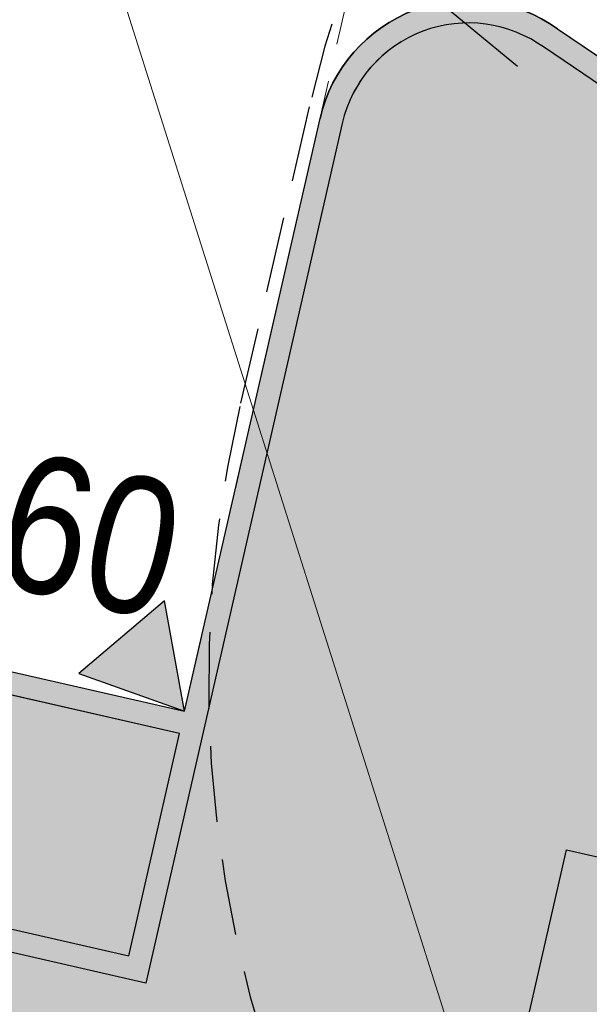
# Model space of a CAD drawing. Header units: metres. Extents: x 964 to 7125, y -212 to 9570.
# Tile 12 of 185: x 1671.64 to 1675.39, y 229.2 to 235.67. Entities that reach past the tile are written whole.
import ezdxf
from ezdxf import colors
from ezdxf.entities.mleader import LeaderData, LeaderLine
from ezdxf.enums import TextEntityAlignment as Align
from ezdxf.math import Vec2, Vec3

# ---------------------------------------------------------------- set-up
doc = ezdxf.new("R2010")
doc.units = ezdxf.units.M
for name, pattern in [('0', [0]), ('CIĄGłA', [0]), ('DASH', [0.75, 0.5, -0.25]), ('DASHED', [0.75, 0.5, -0.25]), ('HIDDEN', [0.375, 0.25, -0.125])]:
    doc.linetypes.add(name, pattern=pattern)
for name, color, linetype, lineweight in [('- AGP-1_OPISY', 7, 'Continuous', 13), ('_IE', 240, 'Continuous', 9), ('AGP1_HATCH', 7, 'Continuous', 5), ('AGP1_koncepcja', 6, 'Continuous', 50), ('AGP1_KRAWEZNIKI GRUBOŚCI', 7, 'Continuous', 15), ('AGP1_KRAWEZNIKI NOWE', 7, 'Continuous', 30), ('IS-KD-opis-rzedne', 96, 'Continuous', 30), ('MIEJCA PARKINGOWE', 7, 'Continuous', 9), ('STREFY GAZOCIĄG', 7, 'Continuous', 9)]:
    doc.layers.add(name, color=color, linetype=linetype, lineweight=lineweight)
doc.layers.add('ZP_strefy oddziaływania', color=8, linetype='HIDDEN')
doc.layers.add('zz-odwodnienie', color=5, linetype='Continuous')
doc.styles.add('IS-0.6', font='simplex.shx', dxfattribs={"width": 0.6})
doc.styles.get("Standard").update_dxf_attribs({"font": 'arial.ttf'})

# ---------------------------------------------------------------- blocks, each defined once
blk = doc.blocks.new('d_rzędna')
at = {"layer": 'zz-odwodnienie'}
blk.add_hatch(color=0, dxfattribs=at).paths.add_polyline_path([(0, 0), (0.3686594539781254, 0.6385369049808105), (-0.3686594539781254, 0.6385369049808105)])
at = {"layer": 'zz-odwodnienie', "color": 0}
for p, q in [((-0.3686594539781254, 0.6385369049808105), (0, 0)), ((0.3686594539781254, 0.6385369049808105), (-0.3686594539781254, 0.6385369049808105)), ((-0.3686594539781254, 0.6385369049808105), (0, 0)), ((0.3686594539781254, 0.6385369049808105), (-0.3686594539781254, 0.6385369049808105)), ((0, 0), (0.3686594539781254, 0.6385369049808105)), ((0, 0), (0.3686594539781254, 0.6385369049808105))]:
    blk.add_line(p, q, dxfattribs=at)
blk = doc.blocks.new('IS-opis-studni-P-0.6')
at = {"color": 0, "linetype": 'Continuous', "lineweight": 15, "transparency": 16777216}
blk.add_line((0, 0), (3.5, 0), dxfattribs=at)
at = {"color": 0, "linetype": 'Continuous', "lineweight": -2, "transparency": 16777216, "style": 'IS-0.6', "width": 0.6}
for p in [(1.75, 0.25), (1.75, -1.25), (1.75, -2.5)]:
    blk.add_attdef('000,00', text='', height=1, dxfattribs=at).set_placement(p, align=Align.CENTER)
blk.add_attdef('S0', text='', height=1.25, dxfattribs=at).set_placement((3.75, 0), align=Align.MIDDLE_LEFT)
blk = doc.blocks.new('_None', base_point=(2.5, 0))

msp = doc.modelspace()

# ---------------------------------------------------------------- hatches: boundary and pattern name
at = {"layer": 'AGP1_HATCH', "transparency": 33554625}
h = msp.add_hatch(dxfattribs=at)
h.set_pattern_fill('GRASS', color=8, scale=0.02)
h.set_pattern_definition([(90, (-261.6057629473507, 0), (-0.3592102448, 0.3592102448), [0.09525, -0.6231704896]), (45, (-261.6057629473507, 0), (-0.3592102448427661, 0.3592102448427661), [0.09525, -0.41275]), (135, (-261.6057629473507, 0), (-0.3592102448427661, -0.3592102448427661), [0.09525, -0.41275])])
edge = h.paths.add_edge_path()
edge.add_line((1656.421609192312, 281.1750997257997), (1656.12732490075, 280.1037389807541))
edge.add_arc((1693.613011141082, 442.3996465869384), 166.5687194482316, 256.9943948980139, 258.1500133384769)
edge.add_line((1659.408129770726, 279.380738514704), (1659.687923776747, 279.3204852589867))
edge.add_line((1659.687923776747, 279.3204852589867), (1659.805812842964, 279.8679188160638))
edge.add_line((1659.805812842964, 279.8679188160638), (1661.428610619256, 279.5184515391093))
edge.add_line((1661.428610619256, 279.5184515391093), (1661.310721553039, 278.9710179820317))
edge.add_line((1661.310721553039, 278.9710179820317), (1671.858992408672, 276.6994623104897))
edge.add_line((1671.858992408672, 276.6994623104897), (1672.890124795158, 277.4314030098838))
edge.add_line((1672.890124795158, 277.4314030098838), (1656.421609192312, 281.1750997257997))
edge = h.paths.add_edge_path()
edge.add_line((1672.890124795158, 277.4314030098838), (1671.858992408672, 276.6994623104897))
edge.add_line((1671.858992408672, 276.6994623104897), (1700.067020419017, 270.6249021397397))
edge.add_arc((1697.571881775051, 261.9819229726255), 8.995932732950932, -9.899978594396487, 73.89711847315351, ccw=False)
edge.add_line((1706.433859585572, 260.4352636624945), (1699.674548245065, 230.8202579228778))
edge.add_line((1699.674548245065, 230.8202579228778), (1699.038714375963, 230.9653696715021))
edge.add_line((1699.038714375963, 230.9653696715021), (1697.659528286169, 224.9226379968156))
edge.add_line((1697.659528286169, 224.9226379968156), (1693.427565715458, 225.8885363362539))
edge.add_line((1693.427565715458, 225.8885363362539), (1694.802276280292, 231.9116583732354))
edge.add_line((1694.802276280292, 231.9116583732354), (1691.417076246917, 230.9890328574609))
edge.add_line((1691.417076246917, 230.9890328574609), (1687.619809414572, 231.8557167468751))
edge.add_line((1687.619809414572, 231.8557167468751), (1687.208875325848, 230.0552605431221))
edge.add_line((1687.208875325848, 230.0552605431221), (1682.488514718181, 231.1293036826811))
edge.add_line((1682.488514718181, 231.1293036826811), (1682.900170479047, 232.9329218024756))
edge.add_line((1682.900170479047, 232.9329218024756), (1676.827230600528, 234.319002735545))
edge.add_line((1676.827230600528, 234.319002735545), (1675.092447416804, 235.4907377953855))
edge.add_arc((1674.59275734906, 234.8031445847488), 0.8499850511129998, 53.99321822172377, 167.1431079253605)
edge.add_line((1673.764082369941, 234.992280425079), (1672.473484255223, 229.3376865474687))
edge.add_line((1672.473484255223, 229.3376865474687), (1668.330036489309, 230.2833823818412))
edge.add_line((1668.330036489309, 230.2833823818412), (1668.697188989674, 231.8920150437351))
edge.add_line((1668.697188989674, 231.8920150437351), (1649.540477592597, 236.2643211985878))
edge.add_line((1649.540477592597, 236.2643211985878), (1649.540154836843, 236.2643948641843))
edge.add_line((1649.540154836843, 236.2643948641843), (1649.974062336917, 238.1655061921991))
edge.add_line((1649.974062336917, 238.1655061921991), (1646.074028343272, 239.0556455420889))
edge.add_line((1646.074028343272, 239.0556455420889), (1646.786081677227, 242.1754179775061))
edge.add_line((1646.786081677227, 242.1754179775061), (1651.996839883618, 262.8037986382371))
edge.add_arc((1649.233634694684, 263.5017936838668), 2.849999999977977, 345.8234528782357, 357.692915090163)
edge.add_line((1652.081324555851, 263.3870659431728), (1652.175551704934, 265.7259047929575))
edge.add_line((1652.175551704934, 265.7259047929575), (1643.651609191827, 234.6850997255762))
edge.add_line((1643.651609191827, 234.6850997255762), (1698.061609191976, 222.3150997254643))
edge.add_line((1698.061609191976, 222.3150997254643), (1709.121609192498, 269.1950997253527))
edge.add_line((1709.121609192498, 269.1950997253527), (1672.890124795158, 277.4314030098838))
at = {"layer": 'AGP1_HATCH', "transparency": 33554477}
h = msp.add_hatch(color=8, dxfattribs=at)
h.dxf.hatch_style = 1
h.paths.add_polyline_path([(1695.781931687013, 225.8640364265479), (1694.027059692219, 226.2645664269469), (1695.2442260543, 231.597427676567), (1696.999097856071, 231.1968974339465)], flags=16)
edge = h.paths.add_edge_path()
edge.add_arc((1698.717042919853, 465.5645542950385), 190.2882127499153, 257.0703403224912, 258.0782477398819)
edge.add_line((1659.408129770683, 279.3807385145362), (1700.062718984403, 270.6258284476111))
edge.add_line((1700.062718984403, 270.6258284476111), (1700.067878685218, 270.6246543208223))
edge.add_arc((1697.571881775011, 261.981922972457), 8.99593273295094, -9.899978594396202, 73.8914287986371, ccw=False)
edge.add_line((1706.433859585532, 260.4352636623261), (1699.674548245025, 230.8202579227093))
edge.add_line((1699.674548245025, 230.8202579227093), (1699.038714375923, 230.9653696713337))
edge.add_line((1699.038714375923, 230.9653696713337), (1697.659528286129, 224.9226379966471))
edge.add_line((1697.659528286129, 224.9226379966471), (1693.429270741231, 225.8924517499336))
edge.add_line((1693.429270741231, 225.8924517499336), (1694.808442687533, 231.9351207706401))
edge.add_line((1694.808442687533, 231.9351207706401), (1694.802276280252, 231.911658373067))
edge.add_line((1694.802276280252, 231.911658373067), (1691.417076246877, 230.9890328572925))
edge.add_line((1691.417076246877, 230.9890328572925), (1687.619809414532, 231.855716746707))
edge.add_line((1687.619809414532, 231.855716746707), (1687.208875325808, 230.0552605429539))
edge.add_line((1687.208875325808, 230.0552605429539), (1682.488514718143, 231.1293036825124))
edge.add_line((1682.488514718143, 231.1293036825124), (1682.900170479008, 232.9329218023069))
edge.add_line((1682.900170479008, 232.9329218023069), (1676.827230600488, 234.3190027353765))
edge.add_line((1676.827230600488, 234.3190027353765), (1675.092447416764, 235.4907377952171))
edge.add_arc((1674.59275734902, 234.8031445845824), 0.8499850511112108, 53.99321822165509, 167.1431079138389)
edge.add_line((1673.764082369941, 234.9922804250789), (1672.473484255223, 229.3376865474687))
edge.add_line((1672.473484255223, 229.3376865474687), (1668.330036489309, 230.2833823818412))
edge.add_line((1668.330036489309, 230.2833823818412), (1668.697188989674, 231.8920150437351))
edge.add_line((1668.697188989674, 231.8920150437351), (1649.540477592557, 236.2643211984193))
edge.add_line((1649.540477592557, 236.2643211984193), (1649.540209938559, 236.2646362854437))
edge.add_line((1649.540209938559, 236.2646362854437), (1649.974117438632, 238.1657476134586))
edge.add_line((1649.974117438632, 238.1657476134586), (1646.074028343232, 239.0556455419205))
edge.add_line((1646.074028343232, 239.0556455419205), (1646.786081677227, 242.1754179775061))
edge.add_line((1646.786081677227, 242.1754179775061), (1651.996839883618, 262.8037986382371))
edge.add_arc((1649.233634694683, 263.5017936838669), 2.849999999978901, 345.8234528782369, 357.6929150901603)
edge.add_line((1652.081324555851, 263.3870659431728), (1652.176031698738, 265.7378188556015))
edge.add_line((1652.176031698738, 265.7378188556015), (1652.3519190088, 266.3773577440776))
edge.add_line((1652.3519190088, 266.3773577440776), (1652.231202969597, 263.3810276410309))
edge.add_arc((1649.233634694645, 263.501793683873), 3.000000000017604, 345.82345287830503, 357.69291509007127, ccw=False)
edge.add_line((1652.142271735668, 262.767062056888), (1646.932321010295, 242.1420404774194))
edge.add_line((1646.932321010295, 242.1420404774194), (1649.857107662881, 241.4744904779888))
edge.add_arc((1649.632042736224, 240.497337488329), 1.002737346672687, -9.8722114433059, 77.02943066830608, ccw=False)
edge.add_line((1650.619932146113, 240.3254168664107), (1649.720050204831, 236.3771931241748))
edge.add_line((1649.720050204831, 236.3771931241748), (1672.72777492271, 231.1259360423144))
edge.add_line((1672.72777492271, 231.1259360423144), (1673.617843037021, 235.0256579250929))
edge.add_arc((1674.59275734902, 234.8031445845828), 0.9999850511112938, 54.147005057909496, 167.143107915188, ccw=False)
edge.add_line((1675.178456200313, 235.6136548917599), (1676.887949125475, 234.4590017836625))
edge.add_line((1676.887949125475, 234.4590017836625), (1691.413853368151, 231.143625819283))
edge.add_line((1691.413853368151, 231.143625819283), (1694.840114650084, 232.077442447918))
edge.add_line((1694.840114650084, 232.077442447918), (1699.561685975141, 230.999872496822))
edge.add_line((1699.561685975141, 230.999872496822), (1706.286755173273, 260.464850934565))
edge.add_arc((1697.571881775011, 261.9819229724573), 8.845932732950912, 350.1249919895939, 433.863969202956)
edge.add_line((1700.030332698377, 270.4793664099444), (1659.317902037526, 279.2464152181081))
edge.add_arc((1693.613011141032, 442.3996465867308), 166.7187194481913, 256.9978913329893, 258.1291453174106, ccw=False)
edge.add_line((1656.103480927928, 279.9552974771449), (1656.139164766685, 280.1010047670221))

# ---------------------------------------------------------------- linework, layer by layer
at = {"layer": '- AGP-1_OPISY', "color": 8, "linetype": 'CIĄGłA', "lineweight": 0}
msp.add_lwpolyline([(1672.840636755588, 230.9463192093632), (1673.764082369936, 234.9922804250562, -0.3629308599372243), (1674.632004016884, 235.6522230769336)], format="xyb", dxfattribs=at)
at = {"color": 8, "linetype": 'CIĄGłA', "lineweight": 30}
msp.add_lwpolyline([(1672.727774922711, 231.1259360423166), (1672.727774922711, 231.1259360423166), (1673.617841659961, 235.025651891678, -0.5372994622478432), (1675.178456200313, 235.6136548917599), (1676.887949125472, 234.4590017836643), (1691.413853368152, 231.143625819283), (1694.840114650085, 232.077442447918)], format="xyb", dxfattribs=at)
at = {"color": 8, "linetype": '0', "lineweight": 30, "ltscale": 0.1}
msp.add_open_spline([(1686.067126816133, 231.3735656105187), (1686.337035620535, 232.4556703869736), (1688.143355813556, 239.6974782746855), (1673.197479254, 244.2578506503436), (1670.510990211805, 252.6689286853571), (1667.225307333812, 256.4692707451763), (1668.027727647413, 257.2938390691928), (1668.323177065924, 257.597443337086)], degree=3, knots=[0, 0, 0, 0, 3.201083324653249, 21.42272261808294, 30.57844884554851, 32.5393060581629, 33.68204251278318, 33.68204251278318, 33.68204251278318, 33.68204251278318], dxfattribs=at)
at = {"layer": '_IE', "color": 8, "lineweight": 30, "ltscale": 3}
msp.add_lwpolyline([(1674.799548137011, 228.2939304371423), (1675.238041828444, 230.2151355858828), (1688.906534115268, 227.1050870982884)], dxfattribs=at)
at = {"layer": 'AGP1_koncepcja', "color": 8, "linetype": 'DASHED', "lineweight": 30, "ltscale": 2}
msp.add_open_spline([(1685.865433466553, 231.4239889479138), (1686.192839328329, 232.4332332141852), (1687.383976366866, 240.1624762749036), (1672.778295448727, 243.7461786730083), (1670.32303952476, 252.8852999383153), (1666.921007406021, 256.5674134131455), (1667.876843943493, 257.4828625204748), (1668.142519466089, 257.7558287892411)], degree=3, knots=[0, 0, 0, 0, 3.183067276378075, 21.40470656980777, 30.56043279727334, 32.52129000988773, 33.66402646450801, 33.66402646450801, 33.66402646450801, 33.66402646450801], dxfattribs=at)
at = {"layer": 'AGP1_KRAWEZNIKI GRUBOŚCI', "color": 8, "linetype": 'CIĄGłA'}
msp.add_lwpolyline([(1672.6947244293, 230.9796220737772), (1668.843428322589, 231.8586375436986), (1668.50965332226, 230.3962442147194), (1672.360949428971, 229.5172287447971)], close=True, dxfattribs=at)
at = {"layer": 'AGP1_KRAWEZNIKI NOWE', "color": 8, "linetype": 'CIĄGłA'}
for p, q in [((1649.720050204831, 236.3771931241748), (1672.72777492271, 231.1259360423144)), ((1675.178456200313, 235.6136548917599), (1676.887949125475, 234.4590017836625)), ((1676.827230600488, 234.3190027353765), (1675.092447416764, 235.4907377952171)), ((1673.764082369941, 234.992280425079), (1672.473484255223, 229.3376865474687)), ((1672.72777492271, 231.1259360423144), (1673.617843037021, 235.0256579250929)), ((1672.694397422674, 230.9796967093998), (1668.843428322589, 231.8586375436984)), ((1672.360622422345, 229.5173033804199), (1672.694397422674, 230.9796967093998)), ((1668.50965332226, 230.3962442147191), (1672.360622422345, 229.5173033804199)), ((1672.473484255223, 229.3376865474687), (1668.330036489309, 230.2833823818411))]:
    msp.add_line(p, q, dxfattribs=at)
for centre, radius, start, end in [((1674.59275734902, 234.8031445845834), 0.9999850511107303, 54.14700505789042, 167.1431079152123), ((1674.592757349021, 234.8031445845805), 0.8499850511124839, 53.99321822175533, 167.1431079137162)]:
    msp.add_arc(centre, radius, start, end, dxfattribs=at)
at = {"layer": 'MIEJCA PARKINGOWE', "color": 8, "linetype": 'DASH', "lineweight": 0}
msp.add_lwpolyline([(1649.719453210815, 236.3773293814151), (1672.727774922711, 231.1259360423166), (1673.840358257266, 236.0005804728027), (1650.832036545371, 241.2519738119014), (1649.719453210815, 236.3773293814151)], dxfattribs=at)
at = {"layer": 'STREFY GAZOCIĄG', "color": 8, "linetype": 'DASH', "lineweight": 30, "ltscale": 3}
msp.add_lwpolyline([(1642.988972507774, 260.8864281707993), (1645.659142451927, 258.7651264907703), (1658.893392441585, 248.3972670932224), (1663.527899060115, 244.7534289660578), (1668.568117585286, 240.6392841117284), (1675.57600182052, 234.81948430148), (1677.131259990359, 233.7754669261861), (1685.266781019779, 227.192060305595), (1692.925945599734, 224.8646312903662), (1694.360811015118, 224.4434131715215), (1698.286504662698, 223.268406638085)], dxfattribs=at)
msp.add_lwpolyline([(1642.988972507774, 260.8864281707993), (1645.659142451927, 258.7651264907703), (1658.893392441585, 248.3972670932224), (1663.527899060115, 244.7534289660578), (1668.568117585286, 240.6392841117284), (1675.57600182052, 234.81948430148), (1677.131259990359, 233.7754669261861), (1685.266781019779, 227.192060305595), (1692.925945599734, 224.8646312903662), (1694.360811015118, 224.4434131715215), (1698.286504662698, 223.268406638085)], dxfattribs=at)
at = {"layer": 'ZP_strefy oddziaływania', "color": 8, "ltscale": 2}
for points in [[(1717.150832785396, 222.9354654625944), (1717.607088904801, 224.9073697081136, 0.414213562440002), (1695.141948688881, 260.8978889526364), (1688.103877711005, 262.52634680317, 0.4142135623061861), (1652.113358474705, 240.0612065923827), (1651.657102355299, 238.0893023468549, 0.4142135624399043), (1674.12224257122, 202.0987831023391), (1681.160313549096, 200.4703252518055, 0.4142135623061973)], [(1695.717090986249, 227.8947711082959), (1696.173347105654, 229.8666753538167, 0.4142135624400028), (1690.182643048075, 239.4641471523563), (1683.144572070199, 241.0926050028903, 0.414213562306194), (1673.547100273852, 235.1019009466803), (1673.090844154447, 233.1299967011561, 0.4142135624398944), (1679.081548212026, 223.532524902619), (1686.119619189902, 221.9040670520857, 0.4142135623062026)]]:
    msp.add_lwpolyline(points, format="xyb", close=True, dxfattribs=at)
at = {"layer": 'ZP_strefy oddziaływania', "color": 8, "ltscale": 2, "elevation": -5.00880708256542e-06}
msp.add_lwpolyline([(1692.136947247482, 260.8568644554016), (1690.577061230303, 261.2128910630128, 0.4142135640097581), (1654.653694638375, 238.6405242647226), (1654.509058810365, 238.006820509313, 0.4142135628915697), (1677.081425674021, 202.0834540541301), (1678.641311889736, 201.7274273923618, 0.4142135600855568), (1714.564678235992, 224.2997940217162), (1714.709314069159, 224.9334977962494, 0.4142135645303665)], format="xyb", close=True, dxfattribs=at)

# ---------------------------------------------------------------- block references
at = {"layer": 'zz-odwodnienie', "color": 8, "linetype": 'CIĄGłA', "lineweight": 0, "rotation": 40.28244906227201}
for p in [(1672.727778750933, 231.1259522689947), (1672.727778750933, 231.1259522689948), (1672.727778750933, 231.1259522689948)]:
    msp.add_blockref('d_rzędna', p, dxfattribs=at)

# ---------------------------------------------------------------- texts
at = {"layer": 'zz-odwodnienie', "color": 8, "char_height": 0.9, "width": 5.784085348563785, "attachment_point": 1, "rotation": 347.14298656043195}
for insert in [(1669.692705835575, 233.2976976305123), (1669.692705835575, 233.2976976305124), (1669.692705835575, 233.2976976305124)]:
    msp.add_mtext('{\\fArial Narrow|b0|i0|c238|p34;177,60}', dxfattribs=dict(at, insert=insert))

# ---------------------------------------------------------------- leaders
at = {"layer": 'IS-KD-opis-rzedne', "color": 8}
ml = msp.add_multileader_block('Standard', dxfattribs=at)
ml.set_content('IS-opis-studni-P-0.6', color=8)
ml.set_attribute('S0', 'D1', width=0)
ml.set_attribute('000,00', '177,65', width=0)
ml.set_attribute('000,00', '175,79', width=0)
ml.set_attribute('000,00', '', width=0)
ml.set_leader_properties(linetype='Continuous', lineweight=9)
ml.set_arrow_properties(name='NONE')
ml.build(insert=Vec2(0, 0))
ml.multileader.update_dxf_attribs({"has_dogleg": 0, "text_left_attachment_type": 6, "text_right_attachment_type": 6, "dogleg_length": 0, "arrow_head_size": 5, "block_connection_type": 1})
ctx = ml.context
ctx.base_point, ctx.char_height, ctx.arrow_head_size, ctx.landing_gap_size, ctx.plane_origin = Vec3(1670.784172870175, 222.8866172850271), 20, 5, 5, Vec3(1673.159695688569, 235.9051970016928)
ctx.left_attachment, ctx.right_attachment, ctx.text_align_type, ctx.attachment_type = 6, 6, 2, 1
notes = []
notes.append((ctx, [(1, (1, 1, 0), (1670.784172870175, 222.8866172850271), (1, 0), 0, [(0, [(1666.938004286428, 239.0119656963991)], 0, [])])]))
ctx.block.insert = Vec3(1670.784172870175, 222.8866172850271)
ml = msp.add_multileader_block('Standard', dxfattribs=at)
ml.set_content('IS-opis-studni-P-0.6', color=8)
ml.set_attribute('S0', 'D11', width=0)
ml.set_attribute('000,00', '177,67', width=0)
ml.set_attribute('000,00', '176,26', width=0)
ml.set_attribute('000,00', '', width=0)
ml.set_leader_properties(linetype='Continuous', lineweight=9)
ml.set_arrow_properties(name='NONE')
ml.build(insert=Vec2(0, 0))
ml.multileader.update_dxf_attribs({"has_dogleg": 0, "text_left_attachment_type": 6, "text_right_attachment_type": 6, "dogleg_length": 0, "arrow_head_size": 5, "block_connection_type": 1})
ctx = ml.context
ctx.base_point, ctx.char_height, ctx.arrow_head_size, ctx.landing_gap_size, ctx.plane_origin = Vec3(1675.925974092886, 224.42802993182), 20, 5, 5, Vec3(1677.876952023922, 234.8285357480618)
ctx.left_attachment, ctx.right_attachment, ctx.text_align_type, ctx.attachment_type = 6, 6, 2, 1
notes.append((ctx, [(1, (1, 1, 0), (1675.925974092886, 224.42802993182), (1, 0), 0, [(0, [(1671.655260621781, 237.935304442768)], 0, [])])]))
ctx.block.insert = Vec3(1675.925974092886, 224.42802993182)
for ctx, leaders in notes:
    for number, flags, end, landing, length, lines in leaders:
        leader = LeaderData()
        leader.index, (leader.has_last_leader_line, leader.has_dogleg_vector, leader.attachment_direction) = number, flags
        leader.last_leader_point, leader.dogleg_vector, leader.dogleg_length = Vec3(end), Vec3(landing), length
        for number, points, colour, breaks in lines:
            line = LeaderLine()
            line.index, line.vertices, line.color, line.breaks = number, Vec3.list(points), colors.encode_raw_color(colour), breaks
            leader.lines.append(line)
        ctx.leaders.append(leader)

doc.saveas('drawing.dxf')
